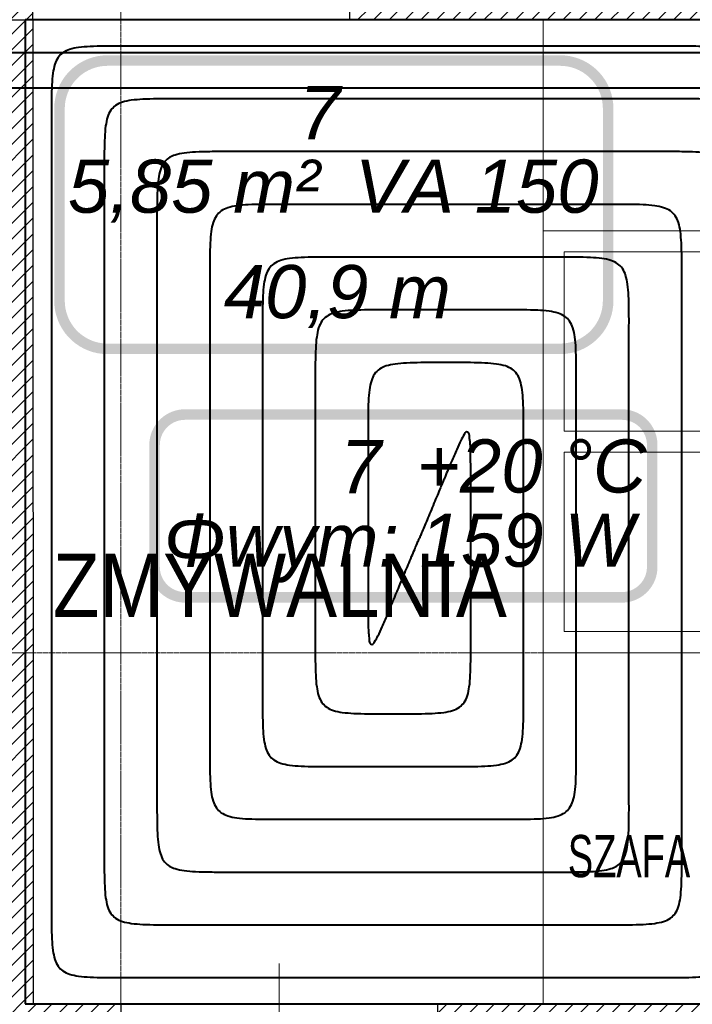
# Model space of a CAD drawing. Header units: millimetres. Extents: x 49908 to 79848, y -11883 to -3092.
# Tile 132 of 222: x 69462 to 69653, y -6127 to -5847. Entities that reach past the tile are written whole.
import ezdxf
from ezdxf.enums import TextEntityAlignment as Align
from ezdxf.lldxf.tags import DXFTag

# ---------------------------------------------------------------- set-up
doc = ezdxf.new("R2010")
doc.units = ezdxf.units.MM
doc.linetypes.add('AUSGEZOGEN', pattern=[0])
doc.linetypes.add('DASHDOT', pattern=[1, 0.5, -0.25, 0, -0.25])
for name, color, linetype, lineweight in [('A opis', 9, 'Continuous', 13), ('A stolarka', 9, 'Continuous', 9), ('A wyp ruchome', 9, 'Continuous', 9), ('A_CIENKA', 9, 'Continuous', 9), ('A_HATCH', 9, 'Continuous', 9), ('A_MUROWANE', 9, 'Continuous', 25), ('A_OSIE', 9, 'DASHDOT', 9), ('\x9dciany', 9, 'Continuous', 9)]:
    doc.layers.add(name, color=color, linetype=linetype, lineweight=lineweight)
doc.layers.add('IS_Ogrzewanie_płaszczyznowe', color=7, linetype='SOLID', true_color=0xac00e6)
doc.layers.add('IS_Ogrzewanie_płaszczyznowe_-_opis', color=7, linetype='SOLID', true_color=0xf000f0)
for name, color, linetype, lineweight, true_color in [('IS_Powrót', 7, 'DASH', 25, 0x0000e6), ('IS_Rys.pętli_o.p._Powrót', 7, 'DASH', 13, 0x4c9a5f), ('IS_Rys.pętli_o.p._Zasilanie', 7, 'SOLID', 13, 0xff8c1a), ('IS_Zasilanie', 7, 'SOLID', 25, 0xeb0000)]:
    doc.layers.add(name, color=color, linetype=linetype, lineweight=lineweight, true_color=true_color)
doc.layers.add('IS_Text_Konstrukcji', color=7, linetype='Continuous')
doc.styles.add('Arial CE', font='arial.ttf')
tags = doc.linetypes.add('DASH', pattern=[15, 10, -5]).pattern_tags.tags
tags[6:7] = [DXFTag(74, 4), DXFTag(75, 0), DXFTag(340, '0'), DXFTag(46, 0.0), DXFTag(50, 0.0), DXFTag(44, 0.0), DXFTag(45, 0.0)]
tags[4:5] = [DXFTag(74, 4), DXFTag(75, 0), DXFTag(340, '0'), DXFTag(46, 0.0), DXFTag(50, 0.0), DXFTag(44, 0.0), DXFTag(45, 0.0)]
tags = doc.linetypes.add('SOLID', pattern=[10, 10, 0]).pattern_tags.tags
tags[6:7] = [DXFTag(74, 4), DXFTag(75, 0), DXFTag(340, '0'), DXFTag(46, 0.0), DXFTag(50, 0.0), DXFTag(44, 0.0), DXFTag(45, 0.0)]
tags[4:5] = [DXFTag(74, 4), DXFTag(75, 0), DXFTag(340, '0'), DXFTag(46, 0.0), DXFTag(50, 0.0), DXFTag(44, 0.0), DXFTag(45, 0.0)]
pattern_1 = [(45, (16000, 0), (-2.24506403, 2.24506403), [])]

msp = doc.modelspace()

# ---------------------------------------------------------------- hatches: boundary and pattern name
at = {"layer": 'A_HATCH', "transparency": 33554687}
h = msp.add_hatch(dxfattribs=at)
h.set_pattern_fill('ANSI31', color=256, angle=360)
h.set_pattern_definition(pattern_1)
h.paths.add_polyline_path([(69100.47, -6009.74), (69080.47, -6009.74), (69080.47, -6426.63), (69100.47, -6426.63)])
h.paths.add_polyline_path([(69100.47, -5426.63), (69080.47, -5426.63), (69080.47, -5486.63), (68700.47, -5486.63), (68700.47, -5439.13), (68680.47, -5439.13), (68680.47, -5566.63), (68700.47, -5566.63), (68700.47, -5506.63), (69080.47, -5506.63), (69080.47, -5566.63), (69100.47, -5566.63)])
h.paths.add_polyline_path([(69100.47, -4926.63), (69042.97, -4926.63), (69042.97, -4946.63), (69080.47, -4946.63), (69080.47, -5326.63), (69100.47, -5326.63)])
h.paths.add_polyline_path([(68942.97, -4926.63), (68837.97, -4926.63), (68837.97, -4946.63), (68942.97, -4946.63)])
h.paths.add_polyline_path([(69695.47, -5826.63), (69555.47, -5826.63), (69555.47, -5846.63), (69670.47, -5846.63), (69670.47, -6026.63), (69690.47, -6026.63), (69690.47, -5846.63), (69695.47, -5846.63)])
h.paths.add_polyline_path([(69690.47, -6026.63), (69670.47, -6026.63), (69670.47, -6126.63), (69690.47, -6126.63)])
h.paths.add_polyline_path([(69690.47, -6126.63), (69670.47, -6126.63), (69670.47, -6181.63), (69690.47, -6181.63)])
h.paths.add_polyline_path([(69940.47, -5826.63), (69790.47, -5826.63), (69790.47, -5846.63), (69940.47, -5846.63)])
h.paths.add_polyline_path([(69940.47, -5826.63), (69940.47, -5846.63)], flags=17)
h.paths.add_polyline_path([(69790.47, -5826.63), (69785.47, -5826.63), (69785.47, -5846.63), (69790.47, -5846.63)])
h.paths.add_polyline_path([(69325.47, -5826.63), (69325.47, -5846.63), (69465.47, -5846.63), (69465.47, -5826.63)])
h.paths.add_polyline_path([(69300.47, -5851.63), (69280.47, -5851.63), (69280.47, -5966.63), (69290.47, -5966.63), (69300.47, -5966.63)])
h.paths.add_polyline_path([(69300.47, -5439.13), (69280.47, -5439.13), (69280.47, -5813.63), (69300.47, -5813.63)])
h.paths.add_polyline_path([(69280.47, -5014.13), (69300.47, -5014.13), (69300.47, -4926.63), (69280.47, -4926.63)])
h.paths.add_polyline_path([(69300.47, -5039.13), (69280.47, -5039.13), (69280.47, -5414.13), (69300.47, -5414.13)])
h.paths.add_polyline_path([(68700.47, -5839.13), (68680.47, -5839.13), (68680.47, -5909.74), (68700.47, -5909.74)])
h.paths.add_polyline_path([(68700.47, -5814.13), (68700.47, -5826.63), (69080.47, -5826.63), (69080.47, -5909.74), (69100.47, -5909.74), (69100.47, -5666.63), (69080.47, -5666.63), (69080.47, -5806.63), (68700.47, -5806.63), (68700.47, -5666.63), (68680.47, -5666.63), (68680.47, -5814.13)])
h.paths.add_polyline_path([(68680.47, -5014.13), (68700.47, -5014.13), (68700.47, -4946.63), (68737.97, -4946.63), (68737.97, -4926.63), (68680.47, -4926.63)])
h.paths.add_polyline_path([(68700.47, -5039.13), (68680.47, -5039.13), (68680.47, -5314.13), (68700.47, -5314.13)])
h = msp.add_hatch(dxfattribs=at)
h.set_pattern_fill('ANSI31', color=256, angle=360)
h.set_pattern_definition(pattern_1)
h.paths.add_polyline_path([(69465.47, -5846.63), (69450.47, -5846.63), (69450.47, -6126.63), (69300.47, -6126.63), (69300.47, -6138.63), (69490.47, -6138.63), (69490.47, -6126.63), (69465.47, -6126.63)])
h.paths.add_polyline_path([(69490.47, -6314.63), (69300.47, -6314.63), (69300.47, -6326.63), (69490.47, -6326.63)])
h.paths.add_polyline_path([(69490.47, -6138.63), (69480.47, -6138.63), (69480.47, -6226.63), (69490.47, -6226.63)])
h.paths.add_polyline_path([(69670.47, -6126.63), (69580.47, -6126.63), (69580.47, -6138.63), (69670.47, -6138.63)])
h.paths.add_polyline_path([(69545.47, -6438.63), (69555.47, -6438.63), (69565.47, -6438.63), (69565.47, -6426.63), (69533.47, -6426.63), (69533.47, -6586.63), (69545.47, -6586.63)])
h.paths.add_polyline_path([(69433.47, -6426.63), (69425.47, -6426.63), (69425.47, -6586.63), (69431.47, -6586.63), (69431.47, -6438.63), (69433.47, -6438.63)])
h.paths.add_polyline_path([(70000.47, -6426.63), (69785.47, -6426.63), (69785.47, -6438.63), (70000.47, -6438.63)])
h.paths.add_polyline_path([(68725.47, -6370.63), (68700.47, -6370.63), (68700.47, -6382.63), (68725.47, -6382.63)])
h.paths.add_polyline_path([(68835.47, -6370.63), (68830.47, -6370.63), (68820.47, -6370.63), (68815.47, -6370.63), (68815.47, -6382.63), (68835.47, -6382.63)])
h.paths.add_polyline_path([(68965.47, -6370.63), (68925.47, -6370.63), (68925.47, -6382.63), (68965.47, -6382.63)])
h.paths.add_polyline_path([(69080.47, -6370.63), (69055.47, -6370.63), (69055.47, -6382.63), (69080.47, -6382.63)])
h.paths.add_polyline_path([(68960.47, -6225.63), (68950.47, -6225.63), (68950.47, -6370.63), (68960.47, -6370.63)])
h.paths.add_polyline_path([(69080.47, -6198.63), (68700.47, -6198.63), (68700.47, -6210.63), (69080.47, -6210.63)])
h.paths.add_polyline_path([(68960.47, -6210.63), (68950.47, -6210.63), (68950.47, -6225.63), (68960.47, -6225.63)])
h.paths.add_polyline_path([(68960.47, -6183.63), (68950.47, -6183.63), (68950.47, -6198.63), (68960.47, -6198.63)])
h.paths.add_polyline_path([(68960.47, -6038.63), (68950.47, -6038.63), (68950.47, -6183.63), (68960.47, -6183.63)])
h.paths.add_polyline_path([(68965.47, -6026.63), (68925.47, -6026.63), (68925.47, -6038.63), (68965.47, -6038.63)])
h.paths.add_polyline_path([(69080.47, -6026.63), (69055.47, -6026.63), (69055.47, -6038.63), (69080.47, -6038.63)])
h.paths.add_polyline_path([(68835.47, -6026.63), (68815.47, -6026.63), (68815.47, -6038.63), (68820.47, -6038.63), (68830.47, -6038.63), (68835.47, -6038.63)])
h.paths.add_polyline_path([(68725.47, -6026.63), (68700.47, -6026.63), (68700.47, -6038.63), (68725.47, -6038.63)])
h.paths.add_polyline_path([(68830.47, -6038.63), (68820.47, -6038.63), (68820.47, -6183.63), (68830.46, -6183.63), (68830.47, -6183.63)])
h.paths.add_polyline_path([(68830.47, -6183.63), (68820.47, -6183.63), (68820.47, -6198.63), (68830.47, -6198.63)])
h.paths.add_polyline_path([(68830.47, -6210.63), (68820.47, -6210.63), (68820.47, -6370.63), (68830.47, -6370.63)])

# ---------------------------------------------------------------- linework, layer by layer
at = {"layer": 'A opis', "ltscale": 0.5}
msp.add_line((69535.49, -6174.55), (69535.49, -6115.06), dxfattribs=at)
at = {"layer": 'A stolarka', "linetype": 'AUSGEZOGEN', "lineweight": 0}
msp.add_line((69535.47, -6139.13), (69535.47, -6124.13), dxfattribs=at)
at = {"layer": 'A wyp ruchome'}
for p, q in [((69610.47, -6126.63), (69610.47, -5846.63)), ((69664.47, -5963.63), (69616.47, -5963.63)), ((69664.47, -5969.63), (69616.47, -5969.63)), ((69664.47, -5969.63), (69616.47, -5969.63))]:
    msp.add_line(p, q, dxfattribs=at)
msp.add_lwpolyline([(69670.47, -5906.63), (69670.47, -6026.63), (69610.47, -6026.63), (69610.47, -5906.63)], close=True, dxfattribs=at)
for points in [[(69616.47, -5963.63), (69616.47, -5912.63), (69664.47, -5912.63), (69664.47, -5963.63)], [(69664.47, -5969.63), (69664.47, -6020.63), (69616.47, -6020.63), (69616.47, -5969.63)]]:
    msp.add_lwpolyline(points, dxfattribs=at)
at = {"layer": 'A_CIENKA'}
msp.add_line((69555.47, -5846.63), (69465.41, -5846.63), dxfattribs=at)
at = {"layer": 'A_MUROWANE'}
for points in [[(69325.47, -5826.62), (69325.47, -5846.66), (69465.41, -5846.63), (69465.47, -5826.63)], [(69555.47, -5846.63), (69670.47, -5846.63), (69670.47, -6181.63), (69690.47, -6181.63), (69690.47, -5846.63), (69695.47, -5846.63), (69695.47, -5826.63), (69555.47, -5826.63)]]:
    msp.add_lwpolyline(points, close=True, dxfattribs=at)
for points in [[(69465.41, -5846.63), (69465.47, -6126.63), (69490.47, -6126.63), (69490.47, -6138.63), (69490.47, -6226.63), (69480.47, -6226.63), (69480.47, -6138.63), (69480.47, -6138.63), (69300.47, -6138.63)], [(69670.47, -6126.63), (69580.47, -6126.63), (69580.47, -6138.63), (69670.47, -6138.63)]]:
    msp.add_lwpolyline(points, dxfattribs=at)
at = {"layer": 'A_OSIE', "ltscale": 0.3, "transparency": 33554559}
for p, q in [((69490.47, -3902.99), (69490.47, -7140.05)), ((70341.81, -6026.63), (67440.85, -6026.63))]:
    msp.add_line(p, q, dxfattribs=at)
at = {"layer": 'IS_Ogrzewanie_płaszczyznowe', "lineweight": 40}
for p, q in [((69672.42, -5846.65), (69463.21, -5846.65)), ((69463.21, -5846.65), (69463.21, -6126.51)), ((69463.21, -6126.51), (69484.6, -6126.51)), ((69484.6, -6126.51), (69672.42, -6126.51))]:
    msp.add_line(p, q, dxfattribs=at)
at = {"layer": 'IS_Ogrzewanie_płaszczyznowe_-_opis'}
msp.add_lwpolyline([(69486.66, -5940.24, 3, 3, 0), (69615.33, -5940.24, 3, 3, 0.414214), (69628.99, -5926.57, 3, 3, 0), (69628.99, -5871.9, 3, 3, 0.414214), (69615.33, -5858.24, 3, 3, 0), (69486.66, -5858.24, 3, 3, 0.414214), (69472.99, -5871.9, 3, 3, 0), (69472.99, -5926.57, 3, 3, 0.414214), (69486.66, -5940.24, 3, 3, 0)], format="xyseb", dxfattribs=at)
at = {"layer": 'IS_Powrót', "lineweight": 40}
msp.add_line((69683.22, -5866.06), (69139.39, -5866.06), dxfattribs=at)
at = {"layer": 'IS_Rys.pętli_o.p._Powrót', "lineweight": 40}
for points, knots in [([(69505.71, -5869.15), (69504.06, -5869.15), (69501.04, -5869.14), (69496.93, -5869.22), (69493.62, -5869.46), (69491, -5869.97), (69488.94, -5870.88), (69487.45, -5872.37), (69486.54, -5874.43), (69486.03, -5877.06), (69485.79, -5880.37), (69485.71, -5884.47), (69485.71, -5887.49), (69485.71, -5889.15)], [0, 0, 0, 0, 0.0497373, 0.0904721, 0.1232039, 0.1491998, 0.1703704, 0.1897083, 0.2108788, 0.2368747, 0.2696065, 0.3103414, 0.3600787, 0.3600787, 0.3600787, 0.3600787]), ([(69644.92, -5869.15), (69643.84, -5869.15), (69639.8, -5869.15), (69631.33, -5869.15), (69618.46, -5869.15), (69602.46, -5869.15), (69584.58, -5869.15), (69566.06, -5869.15), (69548.18, -5869.15), (69532.18, -5869.15), (69519.31, -5869.15), (69510.84, -5869.15), (69506.8, -5869.15), (69505.71, -5869.15)], [0, 0, 0, 0, 0.032423, 0.121324, 0.254152, 0.418358, 0.601389, 0.790696, 0.973728, 1.137933, 1.270762, 1.359663, 1.392086, 1.392086, 1.392086, 1.392086]), ([(69664.92, -5873.15), (69664.92, -5872.82), (69664.93, -5872.21), (69664.85, -5871.37), (69664.56, -5870.64), (69663.92, -5870.09), (69662.92, -5869.73), (69661.51, -5869.47), (69659.56, -5869.31), (69656.99, -5869.21), (69653.7, -5869.16), (69649.6, -5869.15), (69646.58, -5869.15), (69644.92, -5869.15)], [0, 0, 0, 0, 0.0099588, 0.0181791, 0.0253042, 0.0328381, 0.0427685, 0.0567138, 0.0758852, 0.1013041, 0.1339161, 0.1746379, 0.224375, 0.224375, 0.224375, 0.224375]), ([(69485.71, -5889.15), (69485.71, -5890.66), (69485.71, -5896.32), (69485.71, -5908.18), (69485.71, -5926.19), (69485.71, -5948.59), (69485.71, -5973.62), (69485.71, -5999.53), (69485.71, -6024.57), (69485.71, -6046.97), (69485.71, -6064.97), (69485.71, -6076.83), (69485.71, -6082.49), (69485.71, -6084.01)], [0, 0, 0, 0, 0.045384, 0.169826, 0.355755, 0.585606, 0.841808, 1.106795, 1.362997, 1.592847, 1.778777, 1.903218, 1.948603, 1.948603, 1.948603, 1.948603]), ([(69535.71, -5899.15), (69534.06, -5899.15), (69531.04, -5899.14), (69526.93, -5899.22), (69523.62, -5899.46), (69521, -5899.97), (69518.94, -5900.88), (69517.45, -5902.37), (69516.54, -5904.43), (69516.03, -5907.06), (69515.79, -5910.37), (69515.71, -5914.47), (69515.71, -5917.49), (69515.71, -5919.15)], [0, 0, 0, 0, 0.0497373, 0.0904721, 0.1232039, 0.1491998, 0.1703704, 0.1897083, 0.2108788, 0.2368747, 0.2696065, 0.3103414, 0.3600787, 0.3600787, 0.3600787, 0.3600787]), ([(69629.92, -5899.15), (69629.19, -5899.15), (69626.46, -5899.15), (69620.72, -5899.15), (69612.02, -5899.15), (69601.19, -5899.15), (69589.08, -5899.15), (69576.56, -5899.15), (69564.45, -5899.15), (69553.62, -5899.15), (69544.92, -5899.15), (69539.18, -5899.15), (69536.45, -5899.15), (69535.71, -5899.15)], [0, 0, 0, 0, 0.0219419, 0.0821052, 0.1719961, 0.2831212, 0.4069868, 0.5350991, 0.6589646, 0.7700897, 0.8599807, 0.920144, 0.9420859, 0.9420859, 0.9420859, 0.9420859]), ([(69649.92, -5919.15), (69649.92, -5917.49), (69649.93, -5914.47), (69649.85, -5910.37), (69649.61, -5907.06), (69649.1, -5904.43), (69648.19, -5902.37), (69646.7, -5900.88), (69644.64, -5899.97), (69642.01, -5899.46), (69638.7, -5899.22), (69634.6, -5899.14), (69631.58, -5899.15), (69629.92, -5899.15)], [0, 0, 0, 0, 0.0497373, 0.0904721, 0.1232039, 0.1491998, 0.1703704, 0.1897083, 0.2108788, 0.2368747, 0.2696065, 0.3103414, 0.3600787, 0.3600787, 0.3600787, 0.3600787]), ([(69515.71, -5919.15), (69515.71, -5920.19), (69515.71, -5924.11), (69515.71, -5932.32), (69515.71, -5944.78), (69515.71, -5960.28), (69515.71, -5977.61), (69515.71, -5995.54), (69515.71, -6012.87), (69515.71, -6028.37), (69515.71, -6040.83), (69515.71, -6049.04), (69515.71, -6052.96), (69515.71, -6054.01)], [0, 0, 0, 0, 0.03141, 0.117534, 0.246214, 0.40529, 0.582604, 0.765998, 0.943313, 1.102389, 1.231069, 1.317193, 1.348603, 1.348603, 1.348603, 1.348603]), ([(69649.92, -6084.01), (69649.92, -6082.73), (69649.92, -6077.94), (69649.92, -6067.9), (69649.92, -6052.67), (69649.92, -6033.72), (69649.92, -6012.54), (69649.92, -5990.61), (69649.92, -5969.43), (69649.92, -5950.48), (69649.92, -5935.25), (69649.92, -5925.22), (69649.92, -5920.43), (69649.92, -5919.15)], [0, 0, 0, 0, 0.038397, 0.14368, 0.300985, 0.495448, 0.712206, 0.936396, 1.153155, 1.347618, 1.504923, 1.610206, 1.648603, 1.648603, 1.648603, 1.648603]), ([(69565.71, -5929.15), (69564.06, -5929.15), (69561.04, -5929.14), (69556.93, -5929.22), (69553.62, -5929.46), (69551, -5929.97), (69548.94, -5930.88), (69547.45, -5932.37), (69546.54, -5934.43), (69546.03, -5937.06), (69545.79, -5940.37), (69545.71, -5944.47), (69545.71, -5947.49), (69545.71, -5949.15)], [0, 0, 0, 0, 0.0497373, 0.0904721, 0.1232039, 0.1491998, 0.1703704, 0.1897083, 0.2108788, 0.2368747, 0.2696065, 0.3103414, 0.3600787, 0.3600787, 0.3600787, 0.3600787]), ([(69599.92, -5929.15), (69599.66, -5929.15), (69598.66, -5929.15), (69596.58, -5929.15), (69593.42, -5929.15), (69589.49, -5929.15), (69585.09, -5929.15), (69580.54, -5929.15), (69576.15, -5929.15), (69572.22, -5929.15), (69569.06, -5929.15), (69566.97, -5929.15), (69565.98, -5929.15), (69565.71, -5929.15)], [0, 0, 0, 0, 0.0079674, 0.0298136, 0.0624544, 0.1028057, 0.1477832, 0.1943027, 0.2392802, 0.2796314, 0.3122722, 0.3341184, 0.3420859, 0.3420859, 0.3420859, 0.3420859]), ([(69619.92, -5949.15), (69619.92, -5947.49), (69619.93, -5944.47), (69619.85, -5940.37), (69619.61, -5937.06), (69619.1, -5934.43), (69618.19, -5932.37), (69616.7, -5930.88), (69614.64, -5929.97), (69612.01, -5929.46), (69608.7, -5929.22), (69604.6, -5929.14), (69601.58, -5929.15), (69599.92, -5929.15)], [0, 0, 0, 0, 0.0497373, 0.0904721, 0.1232039, 0.1491998, 0.1703704, 0.1897083, 0.2108788, 0.2368747, 0.2696065, 0.3103414, 0.3600787, 0.3600787, 0.3600787, 0.3600787]), ([(69545.71, -5949.15), (69545.71, -5949.73), (69545.71, -5951.9), (69545.71, -5956.46), (69545.71, -5963.38), (69545.71, -5971.98), (69545.71, -5981.6), (69545.71, -5991.55), (69545.71, -6001.17), (69545.71, -6009.78), (69545.71, -6016.7), (69545.71, -6021.25), (69545.71, -6023.43), (69545.71, -6024.01)], [0, 0, 0, 0, 0.0174355, 0.0652426, 0.136672, 0.2249745, 0.3234009, 0.4252019, 0.5236282, 0.6119307, 0.6833601, 0.7311672, 0.7486028, 0.7486028, 0.7486028, 0.7486028]), ([(69619.92, -6054.01), (69619.92, -6053.19), (69619.92, -6050.15), (69619.92, -6043.76), (69619.92, -6034.07), (69619.92, -6022.02), (69619.92, -6008.55), (69619.92, -5994.6), (69619.92, -5981.13), (69619.92, -5969.08), (69619.92, -5959.39), (69619.92, -5953.01), (69619.92, -5949.96), (69619.92, -5949.15)], [0, 0, 0, 0, 0.024423, 0.091388, 0.191443, 0.315132, 0.453003, 0.5956, 0.73347, 0.85716, 0.957214, 1.02418, 1.048603, 1.048603, 1.048603, 1.048603]), ([(69589.92, -5979.15), (69589.92, -5977.49), (69589.93, -5974.51), (69589.88, -5970.54), (69589.86, -5967.47), (69589.56, -5965.52), (69589.53, -5964.08), (69588.52, -5963.7), (69587.86, -5964.97), (69586.95, -5966.47), (69585.79, -5969.14), (69584.31, -5972.56), (69583.22, -5975.17), (69582.62, -5976.61)], [0, 0, 0, 0, 0.0496059, 0.0894104, 0.1195424, 0.1401819, 0.1517554, 0.1570401, 0.1672761, 0.1863039, 0.2145541, 0.2521288, 0.2990667, 0.2990667, 0.2990667, 0.2990667]), ([(69582.62, -5976.61), (69582.56, -5976.75), (69582.35, -5977.25), (69581.91, -5978.32), (69581.23, -5979.93), (69580.39, -5981.94), (69579.46, -5984.18), (69578.48, -5986.51), (69577.55, -5988.75), (69576.71, -5990.76), (69576.03, -5992.37), (69575.59, -5993.43), (69575.38, -5993.94), (69575.32, -5994.08)], [0, 0, 0, 0, 0.004409, 0.0164981, 0.0345607, 0.05689, 0.0817793, 0.107522, 0.1324114, 0.1547407, 0.1728033, 0.1848924, 0.1893013, 0.1893013, 0.1893013, 0.1893013]), ([(69589.92, -6024.01), (69589.92, -6023.66), (69589.92, -6022.36), (69589.92, -6019.63), (69589.92, -6015.48), (69589.92, -6010.32), (69589.92, -6004.56), (69589.92, -5998.59), (69589.92, -5992.83), (69589.92, -5987.67), (69589.92, -5983.53), (69589.92, -5980.8), (69589.92, -5979.49), (69589.92, -5979.15)], [0, 0, 0, 0, 0.0104483, 0.0390969, 0.0819012, 0.1348168, 0.1937991, 0.2548037, 0.313786, 0.3667016, 0.4095059, 0.4381545, 0.4486028, 0.4486028, 0.4486028, 0.4486028]), ([(69545.71, -6024.01), (69545.71, -6025.66), (69545.71, -6028.68), (69545.79, -6032.79), (69546.03, -6036.1), (69546.54, -6038.72), (69547.45, -6040.78), (69548.94, -6042.27), (69551, -6043.18), (69553.62, -6043.69), (69556.93, -6043.93), (69561.04, -6044.01), (69564.06, -6044.01), (69565.71, -6044.01)], [0, 0, 0, 0, 0.0497373, 0.0904721, 0.1232039, 0.1491998, 0.1703704, 0.1897083, 0.2108788, 0.2368747, 0.2696065, 0.3103414, 0.3600787, 0.3600787, 0.3600787, 0.3600787]), ([(69569.92, -6044.01), (69571.58, -6044.01), (69574.6, -6044.01), (69578.7, -6043.93), (69582.01, -6043.69), (69584.64, -6043.18), (69586.7, -6042.27), (69588.19, -6040.78), (69589.1, -6038.72), (69589.61, -6036.1), (69589.85, -6032.79), (69589.93, -6028.68), (69589.92, -6025.66), (69589.92, -6024.01)], [0, 0, 0, 0, 0.0497373, 0.0904721, 0.1232039, 0.1491998, 0.1703704, 0.1897083, 0.2108788, 0.2368747, 0.2696065, 0.3103414, 0.3600787, 0.3600787, 0.3600787, 0.3600787]), ([(69565.71, -6044.01), (69565.75, -6044.01), (69565.87, -6044.01), (69566.13, -6044.01), (69566.51, -6044.01), (69567, -6044.01), (69567.54, -6044.01), (69568.1, -6044.01), (69568.64, -6044.01), (69569.12, -6044.01), (69569.51, -6044.01), (69569.77, -6044.01), (69569.89, -6044.01), (69569.92, -6044.01)], [0, 0, 0, 0, 0.00098021, 0.00366789, 0.0076836, 0.01264789, 0.01818135, 0.02390452, 0.02943797, 0.03440227, 0.03841798, 0.04110566, 0.04208587, 0.04208587, 0.04208587, 0.04208587]), ([(69515.71, -6054.01), (69515.71, -6055.66), (69515.71, -6058.68), (69515.79, -6062.79), (69516.03, -6066.1), (69516.54, -6068.72), (69517.45, -6070.78), (69518.94, -6072.27), (69521, -6073.18), (69523.62, -6073.69), (69526.93, -6073.93), (69531.04, -6074.01), (69534.06, -6074.01), (69535.71, -6074.01)], [0, 0, 0, 0, 0.0497373, 0.0904721, 0.1232039, 0.1491998, 0.1703704, 0.1897083, 0.2108788, 0.2368747, 0.2696065, 0.3103414, 0.3600787, 0.3600787, 0.3600787, 0.3600787]), ([(69599.92, -6074.01), (69601.58, -6074.01), (69604.6, -6074.01), (69608.7, -6073.93), (69612.01, -6073.69), (69614.64, -6073.18), (69616.7, -6072.27), (69618.19, -6070.78), (69619.1, -6068.72), (69619.61, -6066.1), (69619.85, -6062.79), (69619.93, -6058.68), (69619.92, -6055.66), (69619.92, -6054.01)], [0, 0, 0, 0, 0.0497373, 0.0904721, 0.1232039, 0.1491998, 0.1703704, 0.1897083, 0.2108788, 0.2368747, 0.2696065, 0.3103414, 0.3600787, 0.3600787, 0.3600787, 0.3600787]), ([(69535.71, -6074.01), (69536.21, -6074.01), (69538.08, -6074.01), (69541.99, -6074.01), (69547.92, -6074.01), (69555.3, -6074.01), (69563.55, -6074.01), (69572.09, -6074.01), (69580.34, -6074.01), (69587.72, -6074.01), (69593.65, -6074.01), (69597.56, -6074.01), (69599.42, -6074.01), (69599.92, -6074.01)], [0, 0, 0, 0, 0.0149547, 0.0559594, 0.1172253, 0.1929634, 0.277385, 0.3647009, 0.4491224, 0.5248606, 0.5861265, 0.6271312, 0.6420859, 0.6420859, 0.6420859, 0.6420859]), ([(69485.71, -6084.01), (69485.71, -6085.66), (69485.71, -6088.68), (69485.79, -6092.79), (69486.03, -6096.1), (69486.54, -6098.72), (69487.45, -6100.78), (69488.94, -6102.27), (69491, -6103.18), (69493.62, -6103.69), (69496.93, -6103.93), (69501.04, -6104.01), (69504.06, -6104.01), (69505.71, -6104.01)], [0, 0, 0, 0, 0.0497373, 0.0904721, 0.1232039, 0.1491998, 0.1703704, 0.1897083, 0.2108788, 0.2368747, 0.2696065, 0.3103414, 0.3600787, 0.3600787, 0.3600787, 0.3600787]), ([(69629.92, -6104.01), (69631.58, -6104.01), (69634.6, -6104.01), (69638.7, -6103.93), (69642.01, -6103.69), (69644.64, -6103.18), (69646.7, -6102.27), (69648.19, -6100.78), (69649.1, -6098.72), (69649.61, -6096.1), (69649.85, -6092.79), (69649.93, -6088.68), (69649.92, -6085.66), (69649.92, -6084.01)], [0, 0, 0, 0, 0.0497373, 0.0904721, 0.1232039, 0.1491998, 0.1703704, 0.1897083, 0.2108788, 0.2368747, 0.2696065, 0.3103414, 0.3600787, 0.3600787, 0.3600787, 0.3600787]), ([(69505.71, -6104.01), (69506.68, -6104.01), (69510.29, -6104.01), (69517.85, -6104.01), (69529.32, -6104.01), (69543.6, -6104.01), (69559.56, -6104.01), (69576.08, -6104.01), (69592.04, -6104.01), (69606.31, -6104.01), (69617.79, -6104.01), (69625.35, -6104.01), (69628.96, -6104.01), (69629.92, -6104.01)], [0, 0, 0, 0, 0.028929, 0.108251, 0.226767, 0.373279, 0.536589, 0.705497, 0.868807, 1.015319, 1.133835, 1.213157, 1.242086, 1.242086, 1.242086, 1.242086])]:
    msp.add_open_spline(points, degree=3, knots=knots, dxfattribs=at)
at = {"layer": 'IS_Rys.pętli_o.p._Zasilanie', "lineweight": 40}
for points, knots in [([(69490.71, -5854.15), (69489.06, -5854.15), (69486.04, -5854.14), (69481.93, -5854.22), (69478.62, -5854.46), (69476, -5854.97), (69473.94, -5855.88), (69472.45, -5857.37), (69471.54, -5859.43), (69471.03, -5862.06), (69470.79, -5865.37), (69470.71, -5869.47), (69470.71, -5872.49), (69470.71, -5874.15)], [0, 0, 0, 0, 0.0497373, 0.0904721, 0.1232039, 0.1491998, 0.1703704, 0.1897083, 0.2108788, 0.2368747, 0.2696065, 0.3103414, 0.3600787, 0.3600787, 0.3600787, 0.3600787]), ([(69644.92, -5854.15), (69643.73, -5854.15), (69639.25, -5854.15), (69629.86, -5854.15), (69615.61, -5854.15), (69597.88, -5854.15), (69578.07, -5854.15), (69557.57, -5854.15), (69537.75, -5854.15), (69520.03, -5854.15), (69505.78, -5854.15), (69496.39, -5854.15), (69491.91, -5854.15), (69490.71, -5854.15)], [0, 0, 0, 0, 0.035916, 0.134397, 0.281538, 0.463437, 0.66619, 0.875896, 1.078649, 1.260548, 1.407689, 1.50617, 1.542086, 1.542086, 1.542086, 1.542086]), ([(69664.92, -5863.15), (69664.92, -5862.4), (69664.93, -5861.05), (69664.85, -5859.19), (69664.6, -5857.67), (69664.04, -5856.42), (69663.02, -5855.49), (69661.55, -5854.89), (69659.58, -5854.51), (69656.99, -5854.29), (69653.7, -5854.18), (69649.6, -5854.15), (69646.58, -5854.15), (69644.92, -5854.15)], [0, 0, 0, 0, 0.0223925, 0.0407556, 0.0557106, 0.0684235, 0.0809865, 0.0959823, 0.1155068, 0.1410243, 0.1736567, 0.2143807, 0.2641178, 0.2641178, 0.2641178, 0.2641178]), ([(69470.71, -5874.15), (69470.71, -5875.89), (69470.71, -5882.42), (69470.71, -5896.11), (69470.71, -5916.89), (69470.71, -5942.74), (69470.71, -5971.63), (69470.71, -6001.53), (69470.71, -6030.42), (69470.71, -6056.26), (69470.71, -6077.04), (69470.71, -6090.73), (69470.71, -6097.26), (69470.71, -6099.01)], [0, 0, 0, 0, 0.052372, 0.195971, 0.410526, 0.675763, 0.97141, 1.277193, 1.572839, 1.838076, 2.052631, 2.196231, 2.248603, 2.248603, 2.248603, 2.248603]), ([(69520.71, -5884.15), (69519.06, -5884.15), (69516.04, -5884.14), (69511.93, -5884.22), (69508.62, -5884.46), (69506, -5884.97), (69503.94, -5885.88), (69502.45, -5887.37), (69501.54, -5889.43), (69501.03, -5892.06), (69500.79, -5895.37), (69500.71, -5899.47), (69500.71, -5902.49), (69500.71, -5904.15)], [0, 0, 0, 0, 0.0497373, 0.0904721, 0.1232039, 0.1491998, 0.1703704, 0.1897083, 0.2108788, 0.2368747, 0.2696065, 0.3103414, 0.3600787, 0.3600787, 0.3600787, 0.3600787]), ([(69644.92, -5884.15), (69643.96, -5884.15), (69640.35, -5884.15), (69632.79, -5884.15), (69621.31, -5884.15), (69607.04, -5884.15), (69591.08, -5884.15), (69574.56, -5884.15), (69558.6, -5884.15), (69544.32, -5884.15), (69532.85, -5884.15), (69525.29, -5884.15), (69521.68, -5884.15), (69520.71, -5884.15)], [0, 0, 0, 0, 0.028929, 0.108251, 0.226767, 0.373279, 0.536589, 0.705497, 0.868807, 1.015319, 1.133835, 1.213157, 1.242086, 1.242086, 1.242086, 1.242086]), ([(69664.92, -5904.15), (69664.92, -5902.49), (69664.93, -5899.47), (69664.85, -5895.37), (69664.61, -5892.06), (69664.1, -5889.43), (69663.19, -5887.37), (69661.7, -5885.88), (69659.64, -5884.97), (69657.01, -5884.46), (69653.7, -5884.22), (69649.6, -5884.14), (69646.58, -5884.15), (69644.92, -5884.15)], [0, 0, 0, 0, 0.0497373, 0.0904721, 0.1232039, 0.1491998, 0.1703704, 0.1897083, 0.2108788, 0.2368747, 0.2696065, 0.3103414, 0.3600787, 0.3600787, 0.3600787, 0.3600787]), ([(69500.71, -5904.15), (69500.71, -5905.43), (69500.71, -5910.22), (69500.71, -5920.25), (69500.71, -5935.48), (69500.71, -5954.43), (69500.71, -5975.61), (69500.71, -5997.54), (69500.71, -6018.72), (69500.71, -6037.67), (69500.71, -6052.9), (69500.71, -6062.94), (69500.71, -6067.73), (69500.71, -6069.01)], [0, 0, 0, 0, 0.038397, 0.14368, 0.300985, 0.495448, 0.712206, 0.936396, 1.153155, 1.347618, 1.504923, 1.610206, 1.648603, 1.648603, 1.648603, 1.648603]), ([(69550.71, -5914.15), (69549.06, -5914.15), (69546.04, -5914.14), (69541.93, -5914.22), (69538.62, -5914.46), (69536, -5914.97), (69533.94, -5915.88), (69532.45, -5917.37), (69531.54, -5919.43), (69531.03, -5922.06), (69530.79, -5925.37), (69530.71, -5929.47), (69530.71, -5932.49), (69530.71, -5934.15)], [0, 0, 0, 0, 0.0497373, 0.0904721, 0.1232039, 0.1491998, 0.1703704, 0.1897083, 0.2108788, 0.2368747, 0.2696065, 0.3103414, 0.3600787, 0.3600787, 0.3600787, 0.3600787]), ([(69614.92, -5914.15), (69614.42, -5914.15), (69612.56, -5914.15), (69608.65, -5914.15), (69602.72, -5914.15), (69595.34, -5914.15), (69587.09, -5914.15), (69578.55, -5914.15), (69570.3, -5914.15), (69562.92, -5914.15), (69556.99, -5914.15), (69553.08, -5914.15), (69551.21, -5914.15), (69550.71, -5914.15)], [0, 0, 0, 0, 0.0149547, 0.0559594, 0.1172253, 0.1929634, 0.277385, 0.3647009, 0.4491224, 0.5248606, 0.5861265, 0.6271312, 0.6420859, 0.6420859, 0.6420859, 0.6420859]), ([(69634.92, -5934.15), (69634.92, -5932.49), (69634.93, -5929.47), (69634.85, -5925.37), (69634.61, -5922.06), (69634.1, -5919.43), (69633.19, -5917.37), (69631.7, -5915.88), (69629.64, -5914.97), (69627.01, -5914.46), (69623.7, -5914.22), (69619.6, -5914.14), (69616.58, -5914.15), (69614.92, -5914.15)], [0, 0, 0, 0, 0.0497373, 0.0904721, 0.1232039, 0.1491998, 0.1703704, 0.1897083, 0.2108788, 0.2368747, 0.2696065, 0.3103414, 0.3600787, 0.3600787, 0.3600787, 0.3600787]), ([(69530.71, -5934.15), (69530.71, -5934.96), (69530.71, -5938.01), (69530.71, -5944.39), (69530.71, -5954.08), (69530.71, -5966.13), (69530.71, -5979.6), (69530.71, -5993.55), (69530.71, -6007.02), (69530.71, -6019.07), (69530.71, -6028.76), (69530.71, -6035.15), (69530.71, -6038.19), (69530.71, -6039.01)], [0, 0, 0, 0, 0.024423, 0.091388, 0.191443, 0.315132, 0.453003, 0.5956, 0.73347, 0.85716, 0.957214, 1.02418, 1.048603, 1.048603, 1.048603, 1.048603]), ([(69634.92, -6069.01), (69634.92, -6067.96), (69634.92, -6064.04), (69634.92, -6055.83), (69634.92, -6043.37), (69634.92, -6027.87), (69634.92, -6010.54), (69634.92, -5992.61), (69634.92, -5975.28), (69634.92, -5959.78), (69634.92, -5947.32), (69634.92, -5939.11), (69634.92, -5935.19), (69634.92, -5934.15)], [0, 0, 0, 0, 0.03141, 0.117534, 0.246214, 0.40529, 0.582604, 0.765998, 0.943313, 1.102389, 1.231069, 1.317193, 1.348603, 1.348603, 1.348603, 1.348603]), ([(69580.71, -5944.15), (69579.06, -5944.15), (69576.04, -5944.14), (69571.93, -5944.22), (69568.62, -5944.46), (69566, -5944.97), (69563.94, -5945.88), (69562.45, -5947.37), (69561.54, -5949.43), (69561.03, -5952.06), (69560.79, -5955.37), (69560.71, -5959.47), (69560.71, -5962.49), (69560.71, -5964.15)], [0, 0, 0, 0, 0.0497373, 0.0904721, 0.1232039, 0.1491998, 0.1703704, 0.1897083, 0.2108788, 0.2368747, 0.2696065, 0.3103414, 0.3600787, 0.3600787, 0.3600787, 0.3600787]), ([(69584.92, -5944.15), (69584.89, -5944.15), (69584.77, -5944.15), (69584.51, -5944.15), (69584.12, -5944.15), (69583.64, -5944.15), (69583.1, -5944.15), (69582.54, -5944.15), (69582, -5944.15), (69581.51, -5944.15), (69581.13, -5944.15), (69580.87, -5944.15), (69580.75, -5944.15), (69580.71, -5944.15)], [0, 0, 0, 0, 0.00098021, 0.00366789, 0.0076836, 0.01264789, 0.01818135, 0.02390452, 0.02943797, 0.03440227, 0.03841798, 0.04110566, 0.04208587, 0.04208587, 0.04208587, 0.04208587]), ([(69604.92, -5964.15), (69604.92, -5962.49), (69604.93, -5959.47), (69604.85, -5955.37), (69604.61, -5952.06), (69604.1, -5949.43), (69603.19, -5947.37), (69601.7, -5945.88), (69599.64, -5944.97), (69597.01, -5944.46), (69593.7, -5944.22), (69589.6, -5944.14), (69586.58, -5944.15), (69584.92, -5944.15)], [0, 0, 0, 0, 0.0497373, 0.0904721, 0.1232039, 0.1491998, 0.1703704, 0.1897083, 0.2108788, 0.2368747, 0.2696065, 0.3103414, 0.3600787, 0.3600787, 0.3600787, 0.3600787]), ([(69560.71, -5964.15), (69560.71, -5964.49), (69560.71, -5965.8), (69560.71, -5968.53), (69560.71, -5972.67), (69560.71, -5977.83), (69560.71, -5983.59), (69560.71, -5989.56), (69560.71, -5995.32), (69560.71, -6000.48), (69560.71, -6004.63), (69560.71, -6007.36), (69560.71, -6008.66), (69560.71, -6009.01)], [0, 0, 0, 0, 0.0104483, 0.0390969, 0.0819012, 0.1348168, 0.1937991, 0.2548037, 0.313786, 0.3667016, 0.4095059, 0.4381545, 0.4486028, 0.4486028, 0.4486028, 0.4486028]), ([(69604.92, -6039.01), (69604.92, -6038.43), (69604.92, -6036.25), (69604.92, -6031.7), (69604.92, -6024.78), (69604.92, -6016.17), (69604.92, -6006.55), (69604.92, -5996.6), (69604.92, -5986.98), (69604.92, -5978.38), (69604.92, -5971.46), (69604.92, -5966.9), (69604.92, -5964.73), (69604.92, -5964.15)], [0, 0, 0, 0, 0.0174355, 0.0652426, 0.136672, 0.2249745, 0.3234009, 0.4252019, 0.5236282, 0.6119307, 0.6833601, 0.7311672, 0.7486028, 0.7486028, 0.7486028, 0.7486028]), ([(69568.02, -6011.54), (69568.07, -6011.41), (69568.29, -6010.9), (69568.73, -6009.84), (69569.4, -6008.22), (69570.24, -6006.21), (69571.18, -6003.97), (69572.15, -6001.65), (69573.09, -5999.4), (69573.93, -5997.4), (69574.61, -5995.78), (69575.05, -5994.72), (69575.26, -5994.21), (69575.32, -5994.08)], [0, 0, 0, 0, 0.004409, 0.0164981, 0.0345607, 0.05689, 0.0817793, 0.107522, 0.1324114, 0.1547407, 0.1728033, 0.1848924, 0.1893013, 0.1893013, 0.1893013, 0.1893013]), ([(69560.71, -6009.01), (69560.71, -6010.66), (69560.71, -6013.65), (69560.76, -6017.61), (69560.78, -6020.68), (69561.08, -6022.64), (69561.1, -6024.07), (69562.12, -6024.46), (69562.78, -6023.18), (69563.69, -6021.69), (69564.85, -6019.01), (69566.33, -6015.6), (69567.41, -6012.99), (69568.02, -6011.54)], [0, 0, 0, 0, 0.0496059, 0.0894104, 0.1195424, 0.1401819, 0.1517554, 0.1570401, 0.1672761, 0.1863039, 0.2145541, 0.2521288, 0.2990667, 0.2990667, 0.2990667, 0.2990667]), ([(69530.71, -6039.01), (69530.71, -6040.66), (69530.71, -6043.68), (69530.79, -6047.79), (69531.03, -6051.1), (69531.54, -6053.72), (69532.45, -6055.78), (69533.94, -6057.27), (69536, -6058.18), (69538.62, -6058.69), (69541.93, -6058.93), (69546.04, -6059.01), (69549.06, -6059.01), (69550.71, -6059.01)], [0, 0, 0, 0, 0.0497373, 0.0904721, 0.1232039, 0.1491998, 0.1703704, 0.1897083, 0.2108788, 0.2368747, 0.2696065, 0.3103414, 0.3600787, 0.3600787, 0.3600787, 0.3600787]), ([(69584.92, -6059.01), (69586.58, -6059.01), (69589.6, -6059.01), (69593.7, -6058.93), (69597.01, -6058.69), (69599.64, -6058.18), (69601.7, -6057.27), (69603.19, -6055.78), (69604.1, -6053.72), (69604.61, -6051.1), (69604.85, -6047.79), (69604.93, -6043.68), (69604.92, -6040.66), (69604.92, -6039.01)], [0, 0, 0, 0, 0.0497373, 0.0904721, 0.1232039, 0.1491998, 0.1703704, 0.1897083, 0.2108788, 0.2368747, 0.2696065, 0.3103414, 0.3600787, 0.3600787, 0.3600787, 0.3600787]), ([(69550.71, -6059.01), (69550.98, -6059.01), (69551.97, -6059.01), (69554.06, -6059.01), (69557.22, -6059.01), (69561.15, -6059.01), (69565.54, -6059.01), (69570.09, -6059.01), (69574.49, -6059.01), (69578.42, -6059.01), (69581.58, -6059.01), (69583.66, -6059.01), (69584.66, -6059.01), (69584.92, -6059.01)], [0, 0, 0, 0, 0.0079674, 0.0298136, 0.0624544, 0.1028057, 0.1477832, 0.1943027, 0.2392802, 0.2796314, 0.3122722, 0.3341184, 0.3420859, 0.3420859, 0.3420859, 0.3420859]), ([(69500.71, -6069.01), (69500.71, -6070.66), (69500.71, -6073.68), (69500.79, -6077.79), (69501.03, -6081.1), (69501.54, -6083.72), (69502.45, -6085.78), (69503.94, -6087.27), (69506, -6088.18), (69508.62, -6088.69), (69511.93, -6088.93), (69516.04, -6089.01), (69519.06, -6089.01), (69520.71, -6089.01)], [0, 0, 0, 0, 0.0497373, 0.0904721, 0.1232039, 0.1491998, 0.1703704, 0.1897083, 0.2108788, 0.2368747, 0.2696065, 0.3103414, 0.3600787, 0.3600787, 0.3600787, 0.3600787]), ([(69614.92, -6089.01), (69616.58, -6089.01), (69619.6, -6089.01), (69623.7, -6088.93), (69627.01, -6088.69), (69629.64, -6088.18), (69631.7, -6087.27), (69633.19, -6085.78), (69634.1, -6083.72), (69634.61, -6081.1), (69634.85, -6077.79), (69634.93, -6073.68), (69634.92, -6070.66), (69634.92, -6069.01)], [0, 0, 0, 0, 0.0497373, 0.0904721, 0.1232039, 0.1491998, 0.1703704, 0.1897083, 0.2108788, 0.2368747, 0.2696065, 0.3103414, 0.3600787, 0.3600787, 0.3600787, 0.3600787]), ([(69520.71, -6089.01), (69521.45, -6089.01), (69524.18, -6089.01), (69529.92, -6089.01), (69538.62, -6089.01), (69549.45, -6089.01), (69561.56, -6089.01), (69574.08, -6089.01), (69586.19, -6089.01), (69597.02, -6089.01), (69605.72, -6089.01), (69611.46, -6089.01), (69614.19, -6089.01), (69614.92, -6089.01)], [0, 0, 0, 0, 0.0219419, 0.0821052, 0.1719961, 0.2831212, 0.4069868, 0.5350991, 0.6589646, 0.7700897, 0.8599807, 0.920144, 0.9420859, 0.9420859, 0.9420859, 0.9420859]), ([(69470.71, -6099.01), (69470.71, -6100.66), (69470.71, -6103.68), (69470.79, -6107.79), (69471.03, -6111.1), (69471.54, -6113.72), (69472.45, -6115.78), (69473.94, -6117.27), (69476, -6118.18), (69478.62, -6118.69), (69481.93, -6118.93), (69486.04, -6119.01), (69489.06, -6119.01), (69490.71, -6119.01)], [0, 0, 0, 0, 0.0497373, 0.0904721, 0.1232039, 0.1491998, 0.1703704, 0.1897083, 0.2108788, 0.2368747, 0.2696065, 0.3103414, 0.3600787, 0.3600787, 0.3600787, 0.3600787]), ([(69644.92, -6119.01), (69646.58, -6119.01), (69649.6, -6119.01), (69653.7, -6118.93), (69657.01, -6118.69), (69659.64, -6118.18), (69661.7, -6117.27), (69663.19, -6115.78), (69664.1, -6113.72), (69664.61, -6111.1), (69664.85, -6107.79), (69664.93, -6103.68), (69664.92, -6100.66), (69664.92, -6099.01)], [0, 0, 0, 0, 0.0497373, 0.0904721, 0.1232039, 0.1491998, 0.1703704, 0.1897083, 0.2108788, 0.2368747, 0.2696065, 0.3103414, 0.3600787, 0.3600787, 0.3600787, 0.3600787]), ([(69490.71, -6119.01), (69491.91, -6119.01), (69496.39, -6119.01), (69505.78, -6119.01), (69520.03, -6119.01), (69537.75, -6119.01), (69557.57, -6119.01), (69578.07, -6119.01), (69597.88, -6119.01), (69615.61, -6119.01), (69629.86, -6119.01), (69639.25, -6119.01), (69643.73, -6119.01), (69644.92, -6119.01)], [0, 0, 0, 0, 0.035916, 0.134397, 0.281538, 0.463437, 0.66619, 0.875896, 1.078649, 1.260548, 1.407689, 1.50617, 1.542086, 1.542086, 1.542086, 1.542086])]:
    msp.add_open_spline(points, degree=3, knots=knots, dxfattribs=at)
at = {"layer": 'IS_Text_Konstrukcji', "linetype": 'SOLID'}
msp.add_lwpolyline([(69508.69, -6010.91, 3, 3, 0), (69632.86, -6010.91, 3, 3, 0.414214), (69641.52, -6002.24, 3, 3, 0), (69641.52, -5967.57, 3, 3, 0.414214), (69632.86, -5958.91, 3, 3, 0), (69508.69, -5958.91, 3, 3, 0.414214), (69500.02, -5967.57, 3, 3, 0), (69500.02, -6002.24, 3, 3, 0.414214), (69508.69, -6010.91, 3, 3, 0)], format="xyseb", dxfattribs=at)
at = {"layer": 'IS_Zasilanie', "lineweight": 40}
msp.add_line((69688.22, -5856.06), (69149.39, -5856.06), dxfattribs=at)

# ---------------------------------------------------------------- texts
at = {"layer": 'IS_Ogrzewanie_płaszczyznowe_-_opis', "ltscale": 0.01, "char_height": 15.12}
for s, insert, attachment_point in [('\\fArial|b0|i1;7', (69546.99, -5880.64), 8), ('\\fArial|b0|i1;5,85 m²', (69546.99, -5886.4), 3), ('\\fArial|b0|i1;VA 150', (69556.99, -5886.4), 1), ('\\fArial|b0|i1;40,9 m', (69551.99, -5916.4), 2)]:
    msp.add_mtext(s, dxfattribs=dict(at, insert=insert, attachment_point=attachment_point))
at = {"layer": 'IS_Text_Konstrukcji', "linetype": 'SOLID', "ltscale": 0.01, "char_height": 15.12}
for s, insert, attachment_point in [('\\fArial|b0|i1;7', (69564.52, -5981.31), 9), ('\\fArial|b0|i1;+20 °C', (69574.52, -5981.31), 7), ('\\fArial|b0|i1;Φwym: 159 W', (69569.52, -5987.07), 2)]:
    msp.add_mtext(s, dxfattribs=dict(at, insert=insert, attachment_point=attachment_point))
at = {"layer": '\x9dciany', "linetype": 'Continuous', "lineweight": 35, "style": 'Arial CE'}
for s, height, width, p, p2 in [('ZMYWALNIA', 18, 0.863526, (69471.1, -6016.49), (69600.19, -6016.49)), ('SZAFA PRZELOTOWA', 12, 0.644178, (69617.53, -6090.48), (69730.93, -6090.48))]:
    msp.add_text(s, height=height, dxfattribs=dict(at, width=width)).set_placement(p, p2, align=Align.FIT)

doc.saveas('drawing.dxf')
